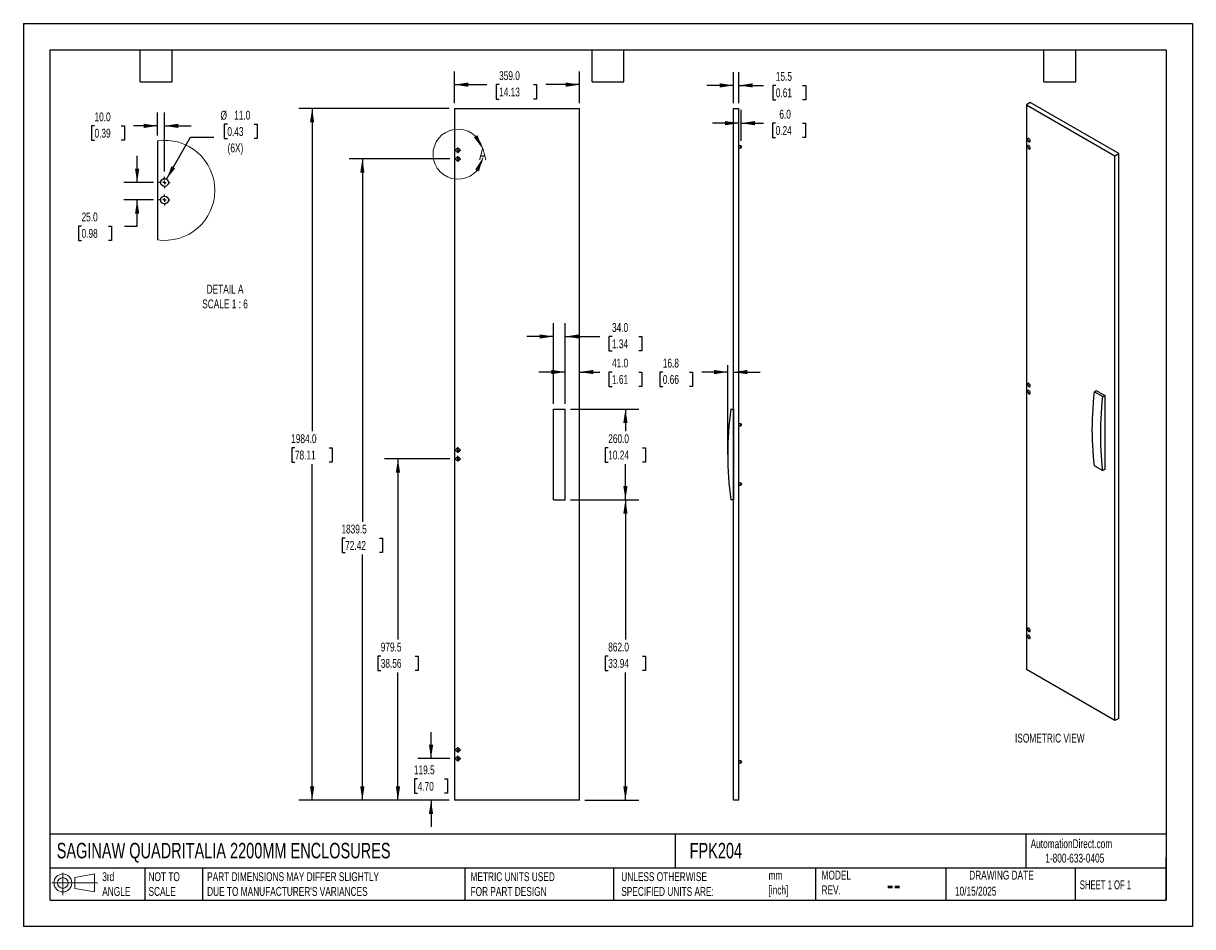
# Model space of a CAD drawing. Header units: millimetres. Extents: x 0 to 3353, y 0 to 2591.
import ezdxf

# ---------------------------------------------------------------- set-up
doc = ezdxf.new("R2010")
doc.units = ezdxf.units.MM
doc.header["$LTSCALE"] = 12
doc.layers.add('DIMENSIONS', color=140, linetype='Continuous', lineweight=25)
doc.layers.add('TEXT', color=140, linetype='Continuous', lineweight=25)
doc.styles.add('SLDTEXTSTYLE0', font='TXT', dxfattribs={"width": 0.7})
doc.styles.add('SLDTEXTSTYLE1', font='TXT', dxfattribs={"width": 0.65})
doc.dimstyles.new('SLDDIMSTYLE0', dxfattribs={"dimtxt": 25.896094, "dimasz": 39.624, "dimexe": 0, "dimexo": 0.0625, "dimgap": 6.474023, "dimtad": 0, "dimtih": 1, "dimtoh": 1, "dimdec": 1, "dimrnd": 1e-09, "dimzin": 4, "dimdsep": 46, "dimtxsty": 'SLDTEXTSTYLE0', "dimsah": 1, "dimcen": 0.09, "dimadec": 0, "dimazin": 1, "dimtfac": 1, "dimtdec": 1, "dimtmove": 0, "dimatfit": 0, "dimfxl": 0, "dimfrac": 2, "dimtolj": 1, "dimtzin": 12, "dimarcsym": 0})
doc.dimstyles.new('SLDDIMSTYLE1', dxfattribs={"dimtxt": 25.896094, "dimasz": 39.624, "dimexe": 0, "dimexo": 0.0625, "dimgap": 6.474023, "dimtad": 0, "dimtih": 1, "dimtoh": 1, "dimdec": 1, "dimrnd": 1e-09, "dimzin": 4, "dimdsep": 46, "dimtxsty": 'SLDTEXTSTYLE0', "dimsah": 1, "dimcen": 0.09, "dimadec": 0, "dimazin": 1, "dimtfac": 1, "dimtdec": 1, "dimtofl": 0, "dimtmove": 0, "dimatfit": 3, "dimfxl": 0, "dimfrac": 2, "dimtolj": 1, "dimtzin": 12, "dimarcsym": 0})
doc.dimstyles.new('SLDDIMSTYLE2', dxfattribs={"dimtxt": 25.896094, "dimasz": 39.624, "dimexe": 0, "dimexo": 0.0625, "dimgap": 6.474023, "dimtad": 0, "dimtih": 1, "dimtoh": 1, "dimdec": 1, "dimrnd": 1e-09, "dimzin": 12, "dimdsep": 46, "dimtxsty": 'SLDTEXTSTYLE0', "dimsah": 1, "dimcen": 0.09, "dimadec": 0, "dimazin": 3, "dimtfac": 1, "dimtdec": 1, "dimtmove": 0, "dimatfit": 0, "dimfxl": 0, "dimfrac": 2, "dimtolj": 1, "dimtzin": 12, "dimarcsym": 0})
doc.dimstyles.new('SLDDIMSTYLE3', dxfattribs={"dimtxt": 25.896094, "dimasz": 39.624, "dimexe": 0, "dimexo": 0.0625, "dimgap": 6.474023, "dimtad": 0, "dimtih": 1, "dimtoh": 1, "dimdec": 1, "dimrnd": 1e-09, "dimzin": 12, "dimdsep": 46, "dimtxsty": 'SLDTEXTSTYLE0', "dimsah": 1, "dimcen": 0.09, "dimadec": 0, "dimazin": 3, "dimtfac": 1, "dimtdec": 1, "dimtofl": 0, "dimtmove": 0, "dimatfit": 3, "dimfxl": 0, "dimfrac": 2, "dimtolj": 1, "dimtzin": 12, "dimarcsym": 0})
doc.dimstyles.new('SLDDIMSTYLE4', dxfattribs={"dimtxt": 25.896094, "dimasz": 39.624, "dimexe": 0, "dimexo": 0.0625, "dimgap": 6.474023, "dimtad": 0, "dimtih": 1, "dimtoh": 1, "dimdec": 1, "dimlfac": 0.5, "dimrnd": 1e-09, "dimzin": 4, "dimdsep": 46, "dimtxsty": 'SLDTEXTSTYLE0', "dimsah": 1, "dimcen": 0, "dimadec": 0, "dimazin": 1, "dimtfac": 1, "dimtdec": 1, "dimtofl": 0, "dimtmove": 0, "dimatfit": 3, "dimfxl": 0, "dimfrac": 2, "dimtolj": 1, "dimtzin": 12, "dimarcsym": 0})
doc.dimstyles.new('SLDDIMSTYLE5', dxfattribs={"dimtxt": 25.896094, "dimasz": 39.624, "dimexe": 0, "dimexo": 0.0625, "dimgap": 6.474023, "dimtad": 0, "dimtih": 1, "dimtoh": 1, "dimdec": 1, "dimlfac": 0.5, "dimrnd": 1e-09, "dimzin": 4, "dimdsep": 46, "dimtxsty": 'SLDTEXTSTYLE0', "dimsah": 1, "dimcen": 0.09, "dimadec": 0, "dimazin": 1, "dimtfac": 1, "dimtdec": 1, "dimtmove": 0, "dimatfit": 0, "dimfxl": 0, "dimfrac": 2, "dimtolj": 1, "dimtzin": 12, "dimarcsym": 0})

# ---------------------------------------------------------------- blocks, each defined once
blk = doc.blocks.new('Block11')
at = {"color": 7, "linetype": 'Continuous', "lineweight": 18}
for p, q in [((0, 34.6), (130.5, 34.6)), ((31.1, 63.7), (31.1, 0)), ((65.8, 50), (122.1, 60.4)), ((65.8, 19.2), (65.8, 50)), ((122.1, 60.4), (122.1, 8.8)), ((65.8, 19.2), (122.1, 8.8))]:
    blk.add_line(p, q, dxfattribs=at)
for radius in [25.8, 15.4]:
    blk.add_circle((31.1, 34.6), radius, dxfattribs=at)
blk = doc.blocks.new('Block12')
at = {"color": 7, "linetype": 'Continuous'}
blk.add_blockref('Block11', (0, 0), dxfattribs=at)
blk = doc.blocks.new('_D')
at = {"layer": 'DIMENSIONS'}
for p, q in [((1554, 1499.7), (1554, 1628.9)), ((1554, 1590.8), (1477.8, 1590.8)), ((1595, 1590.8), (1652.8, 1590.8)), ((1687.9, 1590.8), (1679.2, 1590.8)), ((1679.2, 1590.8), (1679.2, 1549.7)), ((1764.8, 1590.8), (1773.5, 1590.8)), ((1773.5, 1590.8), (1773.5, 1549.7)), ((1679.2, 1549.7), (1687.9, 1549.7)), ((1773.5, 1549.7), (1764.8, 1549.7))]:
    blk.add_line(p, q, dxfattribs=at)
for points in [[(1554, 1590.8), (1514.4, 1596.9), (1514.4, 1584.7)], [(1595, 1590.8), (1634.6, 1584.7), (1634.6, 1596.9)]]:
    blk.add_solid(points, dxfattribs=at)
at = {"layer": 'DIMENSIONS', "char_height": 25.4, "attachment_point": 1, "style": 'SLDTEXTSTYLE0'}
for s, insert in [('41.0', (1687.9, 1629.3)), ('1.61', (1687.9, 1582.4))]:
    blk.add_mtext(s, dxfattribs=dict(at, insert=insert))
blk = doc.blocks.new('_D_1')
at = {"layer": 'DIMENSIONS'}
for p, q in [((1520, 1499.7), (1520, 1730.8)), ((1554, 1499.7), (1554, 1730.8)), ((1520, 1692.7), (1443.8, 1692.7)), ((1554, 1692.7), (1652.8, 1692.7)), ((1687.9, 1692.7), (1679.2, 1692.7)), ((1679.2, 1692.7), (1679.2, 1651.5)), ((1764.8, 1692.7), (1773.5, 1692.7)), ((1773.5, 1692.7), (1773.5, 1651.5)), ((1679.2, 1651.5), (1687.9, 1651.5)), ((1773.5, 1651.5), (1764.8, 1651.5))]:
    blk.add_line(p, q, dxfattribs=at)
for points in [[(1520, 1692.7), (1480.4, 1698.8), (1480.4, 1686.6)], [(1554, 1692.7), (1593.6, 1686.6), (1593.6, 1698.8)]]:
    blk.add_solid(points, dxfattribs=at)
at = {"layer": 'DIMENSIONS', "char_height": 25.4, "attachment_point": 1, "style": 'SLDTEXTSTYLE0'}
for s, insert in [('34.0', (1687.9, 1731.2)), ('1.34', (1687.9, 1684.3))]:
    blk.add_mtext(s, dxfattribs=dict(at, insert=insert))
blk = doc.blocks.new('_D_2')
at = {"layer": 'DIMENSIONS'}
for p, q in [((1569.2, 1484.4), (1764.5, 1484.4)), ((1726.4, 1484.4), (1726.4, 1420.8)), ((1677.1, 1373.8), (1668.4, 1373.8)), ((1668.4, 1373.8), (1668.4, 1332.6)), ((1775.6, 1373.8), (1784.3, 1373.8)), ((1784.3, 1373.8), (1784.3, 1332.6)), ((1668.4, 1332.6), (1677.1, 1332.6)), ((1726.4, 1224.4), (1726.4, 1326.9)), ((1784.3, 1332.6), (1775.6, 1332.6)), ((1569.2, 1224.4), (1764.5, 1224.4))]:
    blk.add_line(p, q, dxfattribs=at)
for points in [[(1726.4, 1484.4), (1720.3, 1444.8), (1732.5, 1444.8)], [(1726.4, 1224.4), (1732.5, 1264.1), (1720.3, 1264.1)]]:
    blk.add_solid(points, dxfattribs=at)
at = {"layer": 'DIMENSIONS', "char_height": 25.4, "attachment_point": 1, "style": 'SLDTEXTSTYLE0'}
for s, insert in [('260.0', (1677.1, 1412.3)), ('10.24', (1677.1, 1365.4))]:
    blk.add_mtext(s, dxfattribs=dict(at, insert=insert))
blk = doc.blocks.new('_D_3')
at = {"layer": 'DIMENSIONS'}
for p, q in [((1569.2, 1224.4), (1764.5, 1224.4)), ((1726.4, 1224.4), (1726.4, 823.2)), ((1677.1, 776.2), (1668.4, 776.2)), ((1668.4, 776.2), (1668.4, 735)), ((1775.6, 776.2), (1784.3, 776.2)), ((1784.3, 776.2), (1784.3, 735)), ((1668.4, 735), (1677.1, 735)), ((1726.4, 362.4), (1726.4, 729.3)), ((1784.3, 735), (1775.6, 735)), ((1610.2, 362.4), (1764.5, 362.4))]:
    blk.add_line(p, q, dxfattribs=at)
for points in [[(1726.4, 1224.4), (1720.3, 1184.8), (1732.5, 1184.8)], [(1726.4, 362.4), (1732.5, 402.1), (1720.3, 402.1)]]:
    blk.add_solid(points, dxfattribs=at)
at = {"layer": 'DIMENSIONS', "char_height": 25.4, "attachment_point": 1, "style": 'SLDTEXTSTYLE0'}
for s, insert in [('862.0', (1677.1, 814.7)), ('33.94', (1677.1, 767.8))]:
    blk.add_mtext(s, dxfattribs=dict(at, insert=insert))
blk = doc.blocks.new('_D_4')
at = {"layer": 'DIMENSIONS'}
for p, q in [((1169, 481.9), (1169, 558.1)), ((1222.7, 481.9), (1130.9, 481.9)), ((1130.6, 423.6), (1121.9, 423.6)), ((1121.9, 423.6), (1121.9, 382.5)), ((1207.5, 423.6), (1216.2, 423.6)), ((1216.2, 423.6), (1216.2, 382.5)), ((1121.9, 382.5), (1130.6, 382.5)), ((1216.2, 382.5), (1207.5, 382.5)), ((1220.7, 362.4), (1130.9, 362.4)), ((1169, 362.4), (1169, 286.2))]:
    blk.add_line(p, q, dxfattribs=at)
for points in [[(1169, 481.9), (1175.1, 521.6), (1162.9, 521.6)], [(1169, 362.4), (1162.9, 322.8), (1175.1, 322.8)]]:
    blk.add_solid(points, dxfattribs=at)
at = {"layer": 'DIMENSIONS', "char_height": 25.4, "attachment_point": 1, "style": 'SLDTEXTSTYLE0'}
for s, insert in [('119.5', (1119.8, 462.2)), ('4.70', (1130.6, 415.2))]:
    blk.add_mtext(s, dxfattribs=dict(at, insert=insert))
blk = doc.blocks.new('_D_5')
at = {"layer": 'DIMENSIONS'}
for p, q in [((1222.7, 1341.9), (1036, 1341.9)), ((1074.1, 1341.9), (1074.1, 823.2)), ((1024.8, 776.2), (1016.1, 776.2)), ((1016.1, 776.2), (1016.1, 735)), ((1123.3, 776.2), (1132, 776.2)), ((1132, 776.2), (1132, 735)), ((1016.1, 735), (1024.8, 735)), ((1074.1, 362.4), (1074.1, 729.3)), ((1132, 735), (1123.3, 735)), ((1220.7, 362.4), (1036, 362.4))]:
    blk.add_line(p, q, dxfattribs=at)
for points in [[(1074.1, 1341.9), (1068, 1302.3), (1080.2, 1302.3)], [(1074.1, 362.4), (1080.2, 402.1), (1068, 402.1)]]:
    blk.add_solid(points, dxfattribs=at)
at = {"layer": 'DIMENSIONS', "char_height": 25.4, "attachment_point": 1, "style": 'SLDTEXTSTYLE0'}
for s, insert in [('979.5', (1024.8, 814.7)), ('38.56', (1024.8, 767.8))]:
    blk.add_mtext(s, dxfattribs=dict(at, insert=insert))
blk = doc.blocks.new('_D_6')
at = {"layer": 'DIMENSIONS'}
for p, q in [((1222.7, 2201.9), (933.9, 2201.9)), ((972, 2201.9), (972, 1161.5)), ((922.7, 1114.5), (914, 1114.5)), ((914, 1114.5), (914, 1073.4)), ((1021.2, 1114.5), (1029.9, 1114.5)), ((1029.9, 1114.5), (1029.9, 1073.4)), ((914, 1073.4), (922.7, 1073.4)), ((1029.9, 1073.4), (1021.2, 1073.4)), ((972, 362.4), (972, 1067.6)), ((1220.7, 362.4), (933.9, 362.4))]:
    blk.add_line(p, q, dxfattribs=at)
for points in [[(972, 2201.9), (965.9, 2162.3), (978.1, 2162.3)], [(972, 362.4), (978.1, 402.1), (965.9, 402.1)]]:
    blk.add_solid(points, dxfattribs=at)
at = {"layer": 'DIMENSIONS', "char_height": 25.4, "attachment_point": 1, "style": 'SLDTEXTSTYLE0'}
for s, insert in [('1839.5', (912, 1153.1)), ('72.42', (922.7, 1106.1))]:
    blk.add_mtext(s, dxfattribs=dict(at, insert=insert))
blk = doc.blocks.new('_D_7')
at = {"layer": 'DIMENSIONS'}
for p, q in [((1220.7, 2346.4), (789.9, 2346.4)), ((828, 2346.4), (828, 1420.8)), ((778.7, 1373.8), (770, 1373.8)), ((770, 1373.8), (770, 1332.6)), ((877.2, 1373.8), (885.9, 1373.8)), ((885.9, 1373.8), (885.9, 1332.6)), ((770, 1332.6), (778.7, 1332.6)), ((828, 362.4), (828, 1326.9)), ((885.9, 1332.6), (877.2, 1332.6)), ((1220.7, 362.4), (789.9, 362.4))]:
    blk.add_line(p, q, dxfattribs=at)
for points in [[(828, 2346.4), (821.9, 2306.8), (834.1, 2306.8)], [(828, 362.4), (834.1, 402.1), (821.9, 402.1)]]:
    blk.add_solid(points, dxfattribs=at)
at = {"layer": 'DIMENSIONS', "char_height": 25.4, "attachment_point": 1, "style": 'SLDTEXTSTYLE0'}
for s, insert in [('1984.0', (768, 1412.3)), ('78.11', (778.7, 1365.4))]:
    blk.add_mtext(s, dxfattribs=dict(at, insert=insert))
blk = doc.blocks.new('_D_8')
at = {"layer": 'DIMENSIONS'}
for p, q in [((1236, 2361.7), (1236, 2453.2)), ((1595, 2361.7), (1595, 2453.2)), ((1236, 2415.1), (1329.2, 2415.1)), ((1364.2, 2415.1), (1355.5, 2415.1)), ((1355.5, 2415.1), (1355.5, 2373.9)), ((1462.7, 2415.1), (1471.4, 2415.1)), ((1471.4, 2415.1), (1471.4, 2373.9)), ((1595, 2415.1), (1497.8, 2415.1)), ((1355.5, 2373.9), (1364.2, 2373.9)), ((1471.4, 2373.9), (1462.7, 2373.9))]:
    blk.add_line(p, q, dxfattribs=at)
for points in [[(1236, 2415.1), (1275.6, 2409), (1275.6, 2421.2)], [(1595, 2415.1), (1555.4, 2421.2), (1555.4, 2409)]]:
    blk.add_solid(points, dxfattribs=at)
at = {"layer": 'DIMENSIONS', "char_height": 25.4, "attachment_point": 1, "style": 'SLDTEXTSTYLE0'}
for s, insert in [('359.0', (1364.2, 2453.6)), ('14.13', (1364.2, 2406.7))]:
    blk.add_mtext(s, dxfattribs=dict(at, insert=insert))
blk = doc.blocks.new('SW_CENTERMARKSYMBOL_0')
at = {"layer": 'DIMENSIONS', "color": 0}
for p, q in [((-5.08, 0), (-8.04, 0)), ((0, 0), (-2.54, 0)), ((0, 5.08), (0, 8.04)), ((0, 0), (0, 2.54)), ((0, 0), (0, -2.54)), ((0, 0), (2.54, 0)), ((5.08, 0), (8.04, 0)), ((0, -5.08), (0, -8.04))]:
    blk.add_line(p, q, dxfattribs=at)
blk = doc.blocks.new('SW_CENTERMARKSYMBOL_1')
at = {"layer": 'DIMENSIONS', "color": 0}
for p, q in [((-5.08, 0), (-8.04, 0)), ((0, 0), (-2.54, 0)), ((0, 5.08), (0, 8.04)), ((0, 0), (0, 2.54)), ((0, 0), (0, -2.54)), ((0, 0), (2.54, 0)), ((5.08, 0), (8.04, 0)), ((0, -5.08), (0, -8.04))]:
    blk.add_line(p, q, dxfattribs=at)
blk = doc.blocks.new('SW_CENTERMARKSYMBOL_2')
at = {"layer": 'DIMENSIONS', "color": 0}
for p, q in [((-5.08, 0), (-8.04, 0)), ((0, 0), (-2.54, 0)), ((0, 5.08), (0, 8.04)), ((0, 0), (0, 2.54)), ((0, 0), (0, -2.54)), ((0, 0), (2.54, 0)), ((5.08, 0), (8.04, 0)), ((0, -5.08), (0, -8.04))]:
    blk.add_line(p, q, dxfattribs=at)
blk = doc.blocks.new('SW_CENTERMARKSYMBOL_3')
at = {"layer": 'DIMENSIONS', "color": 0}
for p, q in [((-5.08, 0), (-8.04, 0)), ((0, 0), (-2.54, 0)), ((0, 5.08), (0, 8.04)), ((0, 0), (0, 2.54)), ((0, 0), (0, -2.54)), ((0, 0), (2.54, 0)), ((5.08, 0), (8.04, 0)), ((0, -5.08), (0, -8.04))]:
    blk.add_line(p, q, dxfattribs=at)
blk = doc.blocks.new('SW_CENTERMARKSYMBOL_4')
at = {"layer": 'DIMENSIONS', "color": 0}
for p, q in [((-5.08, 0), (-8.04, 0)), ((0, 0), (-2.54, 0)), ((0, 5.08), (0, 8.04)), ((0, 0), (0, 2.54)), ((0, 0), (0, -2.54)), ((0, 0), (2.54, 0)), ((5.08, 0), (8.04, 0)), ((0, -5.08), (0, -8.04))]:
    blk.add_line(p, q, dxfattribs=at)
blk = doc.blocks.new('SW_CENTERMARKSYMBOL_5')
at = {"layer": 'DIMENSIONS', "color": 0}
for p, q in [((-5.08, 0), (-8.04, 0)), ((0, 0), (-2.54, 0)), ((0, 5.08), (0, 8.04)), ((0, 0), (0, 2.54)), ((0, 0), (0, -2.54)), ((0, 0), (2.54, 0)), ((5.08, 0), (8.04, 0)), ((0, -5.08), (0, -8.04))]:
    blk.add_line(p, q, dxfattribs=at)
blk = doc.blocks.new('_D_9')
at = {"layer": 'DIMENSIONS'}
for p, q in [((1833.6, 1590.6), (1824.9, 1590.6)), ((1824.9, 1590.6), (1824.9, 1549.4)), ((1910.5, 1590.6), (1919.2, 1590.6)), ((1919.2, 1590.6), (1919.2, 1549.4)), ((2019.7, 1590.6), (1945.6, 1590.6)), ((2036.5, 1590.6), (2112.7, 1590.6)), ((1824.9, 1549.4), (1833.6, 1549.4)), ((1919.2, 1549.4), (1910.5, 1549.4))]:
    blk.add_line(p, q, dxfattribs=at)
for points in [[(2019.7, 1590.6), (1980.1, 1596.7), (1980.1, 1584.5)], [(2036.5, 1590.6), (2076.1, 1584.5), (2076.1, 1596.7)]]:
    blk.add_solid(points, dxfattribs=at)
at = {"layer": 'DIMENSIONS', "char_height": 25.4, "attachment_point": 1, "style": 'SLDTEXTSTYLE0'}
for s, insert in [('16.8', (1833.6, 1629.1)), ('0.66', (1833.6, 1582.2))]:
    blk.add_mtext(s, dxfattribs=dict(at, insert=insert))
blk = doc.blocks.new('_D_10')
at = {"layer": 'DIMENSIONS'}
for p, q in [((2036.5, 2361.7), (2036.5, 2451)), ((2052, 2361.7), (2052, 2451)), ((2036.5, 2412.9), (1960.3, 2412.9)), ((2052, 2412.9), (2122.6, 2412.9)), ((2157.7, 2412.9), (2149, 2412.9)), ((2149, 2412.9), (2149, 2371.8)), ((2234.6, 2412.9), (2243.3, 2412.9)), ((2243.3, 2412.9), (2243.3, 2371.8)), ((2149, 2371.8), (2157.7, 2371.8)), ((2243.3, 2371.8), (2234.6, 2371.8))]:
    blk.add_line(p, q, dxfattribs=at)
for points in [[(2036.5, 2412.9), (1996.9, 2419), (1996.9, 2406.9)], [(2052, 2412.9), (2091.6, 2406.9), (2091.6, 2419)]]:
    blk.add_solid(points, dxfattribs=at)
at = {"layer": 'DIMENSIONS', "char_height": 25.4, "attachment_point": 1, "style": 'SLDTEXTSTYLE0'}
for s, insert in [('15.5', (2157.7, 2451.5)), ('0.61', (2157.7, 2404.5))]:
    blk.add_mtext(s, dxfattribs=dict(at, insert=insert))
blk = doc.blocks.new('_D_11')
at = {"layer": 'DIMENSIONS'}
for p, q in [((2058, 2254.2), (2058, 2342.7)), ((2052, 2304.6), (1975.8, 2304.6)), ((2058, 2304.6), (2121.9, 2304.6)), ((2157, 2304.6), (2148.3, 2304.6)), ((2148.3, 2304.6), (2148.3, 2263.4)), ((2234, 2304.6), (2242.7, 2304.6)), ((2242.7, 2304.6), (2242.7, 2263.4)), ((2148.3, 2263.4), (2157, 2263.4)), ((2242.7, 2263.4), (2234, 2263.4))]:
    blk.add_line(p, q, dxfattribs=at)
for points in [[(2052, 2304.6), (2012.4, 2310.7), (2012.4, 2298.5)], [(2058, 2304.6), (2097.6, 2298.5), (2097.6, 2310.7)]]:
    blk.add_solid(points, dxfattribs=at)
at = {"layer": 'DIMENSIONS', "char_height": 25.4, "attachment_point": 1, "style": 'SLDTEXTSTYLE0'}
for s, insert in [('6.0', (2167.8, 2343.1)), ('0.24', (2157, 2296.2))]:
    blk.add_mtext(s, dxfattribs=dict(at, insert=insert))
blk = doc.blocks.new('_D_12')
at = {"layer": 'DIMENSIONS'}
for p, q in [((584.9, 2301.7), (576.2, 2301.7)), ((576.2, 2301.7), (576.2, 2260.5)), ((661.9, 2301.7), (670.6, 2301.7)), ((670.6, 2301.7), (670.6, 2260.5)), ((410.3, 2143.9), (479.7, 2264.1)), ((479.7, 2264.1), (546.3, 2264.1)), ((576.2, 2260.5), (584.9, 2260.5)), ((670.6, 2260.5), (661.9, 2260.5))]:
    blk.add_line(p, q, dxfattribs=at)
blk.add_solid([(410.3, 2143.9), (435.4, 2175.1), (424.8, 2181.2)], dxfattribs=at)
at = {"layer": 'DIMENSIONS', "char_height": 25.4, "attachment_point": 1, "style": 'SLDTEXTSTYLE0'}
for s, insert in [('%%c', (565.4, 2340.2)), ('11.0', (604.5, 2340.2)), ('0.43', (584.9, 2293.3)), ('(6X)', (585.7, 2246.3))]:
    blk.add_mtext(s, dxfattribs=dict(at, insert=insert))
blk = doc.blocks.new('_D_13')
at = {"layer": 'DIMENSIONS'}
for p, q in [((384.8, 2269.2), (384.8, 2335)), ((404.8, 2165.7), (404.8, 2335)), ((204, 2296.9), (195.3, 2296.9)), ((195.3, 2296.9), (195.3, 2255.7)), ((280.9, 2296.9), (289.6, 2296.9)), ((289.6, 2296.9), (289.6, 2255.7)), ((384.8, 2296.9), (316, 2296.9)), ((404.8, 2296.9), (481, 2296.9)), ((195.3, 2255.7), (204, 2255.7)), ((289.6, 2255.7), (280.9, 2255.7))]:
    blk.add_line(p, q, dxfattribs=at)
for points in [[(384.8, 2296.9), (345.1, 2303), (345.1, 2290.8)], [(404.8, 2296.9), (444.4, 2290.8), (444.4, 2303)]]:
    blk.add_solid(points, dxfattribs=at)
at = {"layer": 'DIMENSIONS', "char_height": 25.4, "attachment_point": 1, "style": 'SLDTEXTSTYLE0'}
for s, insert in [('10.0', (204, 2335.4)), ('0.39', (204, 2288.5))]:
    blk.add_mtext(s, dxfattribs=dict(at, insert=insert))
blk = doc.blocks.new('_D_14')
at = {"layer": 'DIMENSIONS'}
for p, q in [((326.2, 2134.3), (326.2, 2210.5)), ((373.4, 2134.3), (288.1, 2134.3)), ((373.4, 2084.3), (288.1, 2084.3)), ((326.2, 2009.6), (326.2, 2084.3)), ((166.8, 2009.6), (158.1, 2009.6)), ((158.1, 2009.6), (158.1, 1968.5)), ((243.7, 2009.6), (252.4, 2009.6)), ((252.4, 2009.6), (252.4, 1968.5)), ((290.4, 2009.6), (326.2, 2009.6)), ((158.1, 1968.5), (166.8, 1968.5)), ((252.4, 1968.5), (243.7, 1968.5))]:
    blk.add_line(p, q, dxfattribs=at)
for points in [[(326.2, 2134.3), (332.3, 2174), (320.1, 2174)], [(326.2, 2084.3), (320.1, 2044.7), (332.3, 2044.7)]]:
    blk.add_solid(points, dxfattribs=at)
at = {"layer": 'DIMENSIONS', "char_height": 25.4, "attachment_point": 1, "style": 'SLDTEXTSTYLE0'}
for s, insert in [('25.0', (166.8, 2048.2)), ('0.98', (166.8, 2001.2))]:
    blk.add_mtext(s, dxfattribs=dict(at, insert=insert))
blk = doc.blocks.new('SW_CENTERMARKSYMBOL_6')
at = {"layer": 'DIMENSIONS', "color": 0}
for p, q in [((-10.2, 0), (-16.1, 0)), ((0, 0), (-5.1, 0)), ((0, 10.2), (0, 16.1)), ((0, 0), (0, 5.1)), ((0, 0), (0, -5.1)), ((0, 0), (5.1, 0)), ((10.2, 0), (16.1, 0)), ((0, -10.2), (0, -16.1))]:
    blk.add_line(p, q, dxfattribs=at)
blk = doc.blocks.new('SW_CENTERMARKSYMBOL_7')
at = {"layer": 'DIMENSIONS', "color": 0}
for p, q in [((-10.2, 0), (-16.1, 0)), ((0, 0), (-5.1, 0)), ((0, 10.2), (0, 16.1)), ((0, 0), (0, 5.1)), ((0, 0), (0, -5.1)), ((0, 0), (5.1, 0)), ((10.2, 0), (16.1, 0)), ((0, -10.2), (0, -16.1))]:
    blk.add_line(p, q, dxfattribs=at)

msp = doc.modelspace()

# ---------------------------------------------------------------- linework, layer by layer
at = {"color": 7, "linetype": 'Continuous'}
for p, q in [((0.03, 2590.83), (0.03, 0.03)), ((0.03, 2590.83), (3352.83, 2590.83)), ((3352.83, 2590.83), (3352.83, 0.03)), ((3352.83, 0.03), (0.03, 0.03))]:
    msp.add_line(p, q, dxfattribs=at)
for p, q in [((2887.19, 2363.81), (2876.23, 2357.48)), ((2876.23, 2357.48), (2876.23, 737.46)), ((2876.23, 2357.48), (3130.08, 2210.94)), ((3141.04, 2217.26), (2887.19, 2363.81)), ((1235.98, 2346.44), (1235.98, 362.44)), ((1235.98, 2346.44), (1594.98, 2346.44)), ((1594.98, 362.44), (1594.98, 2346.44)), ((2036.52, 362.44), (2036.52, 2346.44)), ((2036.52, 2346.44), (2052.02, 2346.44)), ((2052.02, 362.44), (2052.02, 2346.44)), ((384.77, 2253.91), (384.77, 1969.8)), ((2057.52, 2239.44), (2052.02, 2239.44)), ((2052.02, 2233.44), (2057.52, 2233.44)), ((2058.02, 2238.94), (2057.52, 2239.44)), ((2057.52, 2233.44), (2057.52, 2239.44)), ((2057.52, 2233.44), (2058.02, 2233.94)), ((2058.02, 2238.94), (2058.02, 2233.95)), ((2058.02, 2233.95), (2058.02, 2233.94)), ((3130.08, 2210.94), (3141.04, 2217.26)), ((3141.04, 597.25), (3141.04, 2217.26)), ((3130.08, 590.92), (3130.08, 2210.94)), ((3071.39, 1534.43), (3076.69, 1537.49)), ((3071.39, 1534.43), (3095.43, 1520.55)), ((3076.69, 1537.49), (3100.73, 1523.61)), ((3095.43, 1520.55), (3100.73, 1523.61)), ((3100.73, 1523.61), (3100.73, 1311.31)), ((1519.98, 1224.44), (1519.98, 1484.44)), ((1519.98, 1484.44), (1553.98, 1484.44)), ((1553.98, 1224.44), (1553.98, 1484.44)), ((2028.52, 1484.44), (2036.02, 1484.44)), ((2036.02, 1484.44), (2036.02, 1224.44)), ((2057.52, 1442.44), (2052.02, 1442.44)), ((2058.02, 1441.94), (2057.52, 1442.44)), ((2057.52, 1436.44), (2057.52, 1442.44)), ((2058.02, 1441.94), (2058.02, 1436.95)), ((2052.02, 1436.44), (2057.52, 1436.44)), ((2057.52, 1436.44), (2058.02, 1436.94)), ((2058.02, 1436.95), (2058.02, 1436.94)), ((3071.39, 1322.13), (3095.43, 1308.25)), ((3100.73, 1311.31), (3095.43, 1308.25)), ((2057.52, 1272.44), (2052.02, 1272.44)), ((2052.02, 1266.44), (2057.52, 1266.44)), ((2058.02, 1271.94), (2057.52, 1272.44)), ((2057.52, 1266.44), (2057.52, 1272.44)), ((2057.52, 1266.44), (2058.02, 1266.94)), ((2058.02, 1271.94), (2058.02, 1266.95)), ((2058.02, 1266.95), (2058.02, 1266.94)), ((1519.98, 1224.44), (1553.98, 1224.44)), ((2036.02, 1224.44), (2028.52, 1224.44)), ((3130.08, 590.92), (2876.23, 737.46)), ((3141.04, 597.25), (3130.08, 590.92)), ((2057.52, 475.44), (2052.02, 475.44)), ((2052.02, 469.44), (2057.52, 469.44)), ((2058.02, 474.94), (2057.52, 475.44)), ((2057.52, 469.44), (2057.52, 475.44)), ((2057.52, 469.44), (2058.02, 469.94)), ((2058.02, 474.94), (2058.02, 469.95)), ((2058.02, 469.95), (2058.02, 469.94)), ((1594.98, 362.44), (1235.98, 362.44)), ((2052.02, 362.44), (2036.52, 362.44))]:
    msp.add_line(p, q)
at = {"flags": 128}
for points in [[(2883.3, 2251.33), (2884.3, 2250.9), (2885.24, 2250.81), (2886.05, 2251.06), (2886.66, 2251.63), (2887.05, 2252.49), (2887.19, 2253.58), (2887.05, 2254.82), (2886.66, 2256.12), (2886.05, 2257.41), (2885.24, 2258.59), (2884.3, 2259.58), (2883.3, 2260.31), (2882.29, 2260.74), (2881.35, 2260.84), (2880.55, 2260.59), (2879.93, 2260.01), (2879.54, 2259.15), (2879.41, 2258.07), (2879.54, 2256.83), (2879.93, 2255.52), (2880.55, 2254.24), (2881.35, 2253.06), (2882.29, 2252.07), (2883.3, 2251.33)], [(2886.53, 2251.46), (2886.3, 2251.42), (2885.36, 2251.52), (2884.36, 2251.94), (2883.35, 2252.68), (2882.41, 2253.67), (2881.61, 2254.85), (2880.99, 2256.13), (2880.6, 2257.44), (2880.47, 2258.68), (2880.6, 2259.77), (2880.99, 2260.63), (2881.13, 2260.8)], [(2883.3, 2230.92), (2884.3, 2230.49), (2885.24, 2230.4), (2886.05, 2230.65), (2886.66, 2231.22), (2887.05, 2232.08), (2887.19, 2233.16), (2887.05, 2234.4), (2886.66, 2235.71), (2886.05, 2237), (2885.24, 2238.18), (2884.3, 2239.17), (2883.3, 2239.9), (2882.29, 2240.33), (2881.35, 2240.42), (2880.55, 2240.17), (2879.93, 2239.6), (2879.54, 2238.74), (2879.41, 2237.65), (2879.54, 2236.42), (2879.93, 2235.11), (2880.55, 2233.82), (2881.35, 2232.64), (2882.29, 2231.65), (2883.3, 2230.92)], [(2886.53, 2231.04), (2886.3, 2231.01), (2885.36, 2231.1), (2884.36, 2231.53), (2883.35, 2232.27), (2882.41, 2233.26), (2881.61, 2234.43), (2880.99, 2235.72), (2880.6, 2237.03), (2880.47, 2238.27), (2880.6, 2239.35), (2880.99, 2240.21), (2881.13, 2240.39)], [(2883.3, 1549.11), (2884.3, 1548.68), (2885.24, 1548.59), (2886.05, 1548.84), (2886.66, 1549.41), (2887.05, 1550.27), (2887.19, 1551.35), (2887.05, 1552.59), (2886.66, 1553.9), (2886.05, 1555.19), (2885.24, 1556.36), (2884.3, 1557.36), (2883.3, 1558.09), (2882.29, 1558.52), (2881.35, 1558.61), (2880.55, 1558.36), (2879.93, 1557.79), (2879.54, 1556.93), (2879.41, 1555.84), (2879.54, 1554.6), (2879.93, 1553.3), (2880.55, 1552.01), (2881.35, 1550.83), (2882.29, 1549.84), (2883.3, 1549.11)], [(2886.53, 1549.23), (2886.3, 1549.2), (2885.36, 1549.29), (2884.36, 1549.72), (2883.35, 1550.45), (2882.41, 1551.44), (2881.61, 1552.62), (2880.99, 1553.91), (2880.6, 1555.22), (2880.47, 1556.46), (2880.6, 1557.54), (2880.99, 1558.4), (2881.13, 1558.58)], [(2883.3, 1528.69), (2884.3, 1528.27), (2885.24, 1528.17), (2886.05, 1528.42), (2886.66, 1528.99), (2887.05, 1529.85), (2887.19, 1530.94), (2887.05, 1532.18), (2886.66, 1533.49), (2886.05, 1534.77), (2885.24, 1535.95), (2884.3, 1536.94), (2883.3, 1537.68), (2882.29, 1538.1), (2881.35, 1538.2), (2880.55, 1537.95), (2879.93, 1537.37), (2879.54, 1536.52), (2879.41, 1535.43), (2879.54, 1534.19), (2879.93, 1532.88), (2880.55, 1531.6), (2881.35, 1530.42), (2882.29, 1529.43), (2883.3, 1528.69)], [(2886.53, 1528.82), (2886.3, 1528.79), (2885.36, 1528.88), (2884.36, 1529.31), (2883.35, 1530.04), (2882.41, 1531.03), (2881.61, 1532.21), (2880.99, 1533.5), (2880.6, 1534.8), (2880.47, 1536.04), (2880.6, 1537.13), (2880.99, 1537.99), (2881.13, 1538.16)], [(3071.39, 1322.13), (3069.74, 1336.26), (3068.34, 1350.58), (3067.19, 1365.07), (3066.3, 1379.73), (3065.66, 1394.56), (3065.28, 1409.54), (3065.15, 1424.68), (3065.28, 1439.96), (3065.66, 1455.39), (3066.3, 1470.95), (3067.19, 1486.64), (3068.34, 1502.45), (3069.74, 1518.38), (3071.39, 1534.43)], [(3095.43, 1308.25), (3093.78, 1322.39), (3092.38, 1336.7), (3091.23, 1351.19), (3090.34, 1365.86), (3089.7, 1380.68), (3089.32, 1395.66), (3089.19, 1410.8), (3089.32, 1426.08), (3089.7, 1441.51), (3090.34, 1457.07), (3091.23, 1472.76), (3092.38, 1488.57), (3093.78, 1504.51), (3095.43, 1520.55)], [(2883.3, 846.88), (2884.3, 846.45), (2885.24, 846.36), (2886.05, 846.61), (2886.66, 847.18), (2887.05, 848.04), (2887.19, 849.13), (2887.05, 850.37), (2886.66, 851.67), (2886.05, 852.96), (2885.24, 854.14), (2884.3, 855.13), (2883.3, 855.86), (2882.29, 856.29), (2881.35, 856.38), (2880.55, 856.14), (2879.93, 855.56), (2879.54, 854.7), (2879.41, 853.62), (2879.54, 852.38), (2879.93, 851.07), (2880.55, 849.78), (2881.35, 848.61), (2882.29, 847.62), (2883.3, 846.88)], [(2886.53, 847.01), (2886.3, 846.97), (2885.36, 847.07), (2884.36, 847.49), (2883.35, 848.23), (2882.41, 849.22), (2881.61, 850.4), (2880.99, 851.68), (2880.6, 852.99), (2880.47, 854.23), (2880.6, 855.32), (2880.99, 856.18), (2881.13, 856.35)], [(2883.3, 826.47), (2884.3, 826.04), (2885.24, 825.95), (2886.05, 826.2), (2886.66, 826.77), (2887.05, 827.63), (2887.19, 828.71), (2887.05, 829.95), (2886.66, 831.26), (2886.05, 832.55), (2885.24, 833.73), (2884.3, 834.72), (2883.3, 835.45), (2882.29, 835.88), (2881.35, 835.97), (2880.55, 835.72), (2879.93, 835.15), (2879.54, 834.29), (2879.41, 833.2), (2879.54, 831.97), (2879.93, 830.66), (2880.55, 829.37), (2881.35, 828.19), (2882.29, 827.2), (2883.3, 826.47)], [(2886.53, 826.59), (2886.3, 826.56), (2885.36, 826.65), (2884.36, 827.08), (2883.35, 827.81), (2882.41, 828.81), (2881.61, 829.98), (2880.99, 831.27), (2880.6, 832.58), (2880.47, 833.82), (2880.6, 834.9), (2880.99, 835.76), (2881.13, 835.94)]]:
    msp.add_lwpolyline(points, dxfattribs=at)
for centre, radius in [((1245.98, 2226.94), 5.5), ((1245.98, 2201.94), 5.5), ((404.77, 2134.33), 11), ((404.77, 2084.33), 11), ((1245.98, 1366.94), 5.5), ((1245.98, 1341.94), 5.5), ((1245.98, 506.94), 5.5), ((1245.98, 481.94), 5.5)]:
    msp.add_circle(centre, radius)
at = {"color": 7, "linetype": 'Continuous', "lineweight": 18}
for centre, radius, start, end in [((1246.36, 2215.7), 71.78, 13.61954, 351.1946), ((405.51, 2111.85), 143.56, 0.00002, 98.30749), ((405.51, 2111.85), 143.56, 261.69251, 0.00003)]:
    msp.add_arc(centre, radius, start, end, dxfattribs=at)
msp.add_arc((2982.56, 1354.44), 962.86, 172.24054, 187.75946)
for points in [[(1316.12, 2232.6), (1302.21, 2270.2), (1291.55, 2264.28)], [(1317.29, 2204.71), (1295.47, 2171.08), (1306.58, 2166.07)]]:
    msp.add_solid(points, dxfattribs=at)
at = {"layer": 'DIMENSIONS'}
msp.add_line((2019.7, 1354.44), (2019.7, 1610.6), dxfattribs=at)
at = {"layer": 'TEXT'}
for p, q in [((76.2, 2514.6), (3276.6, 2514.6)), ((76.2, 2514.6), (76.2, 76.2)), ((335.28, 2423.16), (335.28, 2514.6)), ((426.72, 2423.16), (426.72, 2514.6)), ((1630.68, 2423.16), (1630.68, 2514.6)), ((1722.12, 2423.16), (1722.12, 2514.6)), ((2926.08, 2423.16), (2926.08, 2514.6)), ((3017.52, 2423.16), (3017.52, 2514.6)), ((3276.6, 2514.6), (3276.6, 76.2)), ((335.28, 2423.16), (426.72, 2423.16)), ((1630.68, 2423.16), (1722.12, 2423.16)), ((2926.08, 2423.16), (3017.52, 2423.16)), ((3276.6, 265.51), (76.2, 265.51)), ((1869.11, 265.51), (1869.11, 167.64)), ((2874.9, 265.51), (2874.9, 167.64)), ((3276.6, 76.2), (3276.6, 198.12)), ((3276.6, 167.64), (76.2, 167.64)), ((348.54, 167.64), (348.54, 76.2)), ((514.05, 167.64), (514.05, 76.2)), ((1265.81, 167.64), (1265.81, 76.2)), ((1691.97, 167.64), (1691.97, 76.2)), ((2271.61, 167.64), (2271.61, 76.2)), ((2645.59, 167.64), (2645.59, 76.2)), ((3016.18, 167.64), (3016.18, 76.2)), ((76.2, 76.2), (3276.6, 76.2))]:
    msp.add_line(p, q, dxfattribs=at)

# ---------------------------------------------------------------- block references
at = {"layer": 'DIMENSIONS'}
for name, p in [('SW_CENTERMARKSYMBOL_1', (1245.98, 2226.94)), ('SW_CENTERMARKSYMBOL_0', (1245.98, 2201.94)), ('SW_CENTERMARKSYMBOL_7', (404.77, 2134.33)), ('SW_CENTERMARKSYMBOL_6', (404.77, 2084.33)), ('SW_CENTERMARKSYMBOL_2', (1245.98, 1366.94)), ('SW_CENTERMARKSYMBOL_3', (1245.98, 1341.94)), ('SW_CENTERMARKSYMBOL_4', (1245.98, 506.94)), ('SW_CENTERMARKSYMBOL_5', (1245.98, 481.94))]:
    msp.add_blockref(name, p, dxfattribs=at)
at = {"layer": 'TEXT'}
msp.add_blockref('Block12', (82.06, 90.65), dxfattribs=at)

# ---------------------------------------------------------------- texts
at = {"color": 7, "linetype": 'Continuous', "lineweight": 18, "insert": (1306.57, 2232.6), "char_height": 33.87, "attachment_point": 1, "style": 'SLDTEXTSTYLE0'}
msp.add_mtext('A', dxfattribs=at)
at = {"color": 179, "linetype": 'Continuous', "lineweight": 18, "char_height": 25.4, "attachment_point": 1, "style": 'SLDTEXTSTYLE0'}
for s, insert in [('AutomationDirect.com', (2888.34, 250.52)), ('1-800-633-0405', (2930.3, 209.24))]:
    msp.add_mtext(s, dxfattribs=dict(at, insert=insert))
at = {"layer": 'DIMENSIONS', "char_height": 25.4, "style": 'SLDTEXTSTYLE0'}
for s, insert, attachment_point in [('DETAIL A^JSCALE 1 : 6', (578.35, 1841.2), 2), ('ISOMETRIC VIEW', (2843.65, 553.55), 1)]:
    msp.add_mtext(s, dxfattribs=dict(at, insert=insert, attachment_point=attachment_point))
at = {"layer": 'TEXT'}
for s, insert, char_height, attachment_point, style in [('SAGINAW QUADRITALIA 2200MM ENCLOSURES', (95.59, 240.28), 44.45, 1, 'SLDTEXTSTYLE0'), ('FPK204', (1910.49, 240.28), 44.45, 1, 'SLDTEXTSTYLE0'), ('3rd^JANGLE', (226.21, 155.96), 25.4, 1, 'SLDTEXTSTYLE0'), ('NOT TO^JSCALE', (358.88, 155.96), 25.4, 1, 'SLDTEXTSTYLE0'), ("PART DIMENSIONS MAY DIFFER SLIGHTLY ^JDUE TO MANUFACTURER'S VARIANCES", (526.95, 155.96), 25.4, 1, 'SLDTEXTSTYLE0'), ('METRIC UNITS USED ^JFOR PART DESIGN', (1282.24, 155.96), 25.4, 1, 'SLDTEXTSTYLE0'), ('UNLESS OTHERWISE ^JSPECIFIED UNITS ARE:', (1714.43, 155.96), 25.4, 1, 'SLDTEXTSTYLE0'), ('mm^J[inch]', (2136.77, 159.95), 25.4, 1, 'SLDTEXTSTYLE0'), ('MODEL ^JREV.', (2288.8, 160.37), 25.4, 1, 'SLDTEXTSTYLE0'), ('DRAWING DATE', (2804.7, 160.37), 25.4, 2, 'SLDTEXTSTYLE0'), ('--', (2475.58, 152.81), 63.5, 1, 'SLDTEXTSTYLE0'), ('10/15/2025', (2671.35, 114.44), 25.4, 1, 'SLDTEXTSTYLE0'), ('SHEET 1 OF 1', (3029.3, 132.62), 25.4, 1, 'SLDTEXTSTYLE1')]:
    msp.add_mtext(s, dxfattribs=dict(at, insert=insert, char_height=char_height, attachment_point=attachment_point, style=style))

# ---------------------------------------------------------------- dimensions: what is measured, and where the dimension line sits
at = {"layer": 'DIMENSIONS'}
for base, p1, p2, angle, dimstyle, picture, middle in [((1594.98, 2415.07), (1235.98, 2346.44), (1594.98, 2346.44), 0, 'SLDDIMSTYLE1', '_D_8', (1413.49, 2415.07)), ((827.98, 2346.44), (1235.98, 362.44), (1235.98, 2346.44), 90, 'SLDDIMSTYLE1', '_D_7', (827.98, 1373.81)), ((1594.98, 1590.81), (1553.98, 1484.44), (1594.98, 2346.44), 0, 'SLDDIMSTYLE0', '_D', (1726.36, 1590.81)), ((326.18, 2084.33), (388.69, 2134.33), (388.69, 2084.33), 90, 'SLDDIMSTYLE5', '_D_14', (326.18, 2009.63)), ((971.98, 2201.94), (1235.98, 362.44), (1237.94, 2201.94), 90, 'SLDDIMSTYLE3', '_D_6', (971.98, 1114.52)), ((1553.98, 1692.68), (1519.98, 1484.44), (1553.98, 1484.44), 0, 'SLDDIMSTYLE0', '_D_1', (1726.36, 1692.68)), ((1726.36, 1484.44), (1553.98, 1224.44), (1553.98, 1484.44), 90, 'SLDDIMSTYLE1', '_D_2', (1726.36, 1373.81)), ((1074.07, 1341.94), (1235.98, 362.44), (1237.94, 1341.94), 90, 'SLDDIMSTYLE3', '_D_5', (1074.07, 776.2)), ((1726.36, 362.44), (1553.98, 1224.44), (1594.98, 362.44), 90, 'SLDDIMSTYLE1', '_D_3', (1726.36, 776.2)), ((1169.04, 481.94), (1235.98, 362.44), (1237.94, 481.94), 90, 'SLDDIMSTYLE2', '_D_4', (1169.04, 423.64))]:
    dim = msp.add_linear_dim(base=base, p1=p1, p2=p2, angle=angle, dimstyle=dimstyle, dxfattribs=at)
    dim.commit()
    dim.dimension.update_dxf_attribs({"geometry": picture, "text_midpoint": middle, "dimtype": 160})
for base, p1, p2, dimstyle, picture, middle in [((2052.02, 2412.95), (2036.52, 2346.44), (2052.02, 2346.44), 'SLDDIMSTYLE2', '_D_10', (2196.15, 2412.95)), ((384.77, 2296.9), (404.77, 2150.41), (384.77, 2253.91), 'SLDDIMSTYLE5', '_D_13', (242.45, 2296.9)), ((2036.52, 1590.6), (2019.7, 1610.6), (2036.52, 2346.44), 'SLDDIMSTYLE2', '_D_9', (1872.03, 1590.6)), ((2058.02, 2304.59), (2052.02, 2346.44), (2058.02, 2238.94), 'SLDDIMSTYLE0', '_D_11', (2195.48, 2304.59))]:
    dim = msp.add_linear_dim(base=base, p1=p1, p2=p2, dimstyle=dimstyle, dxfattribs=at)
    dim.commit()
    dim.dimension.update_dxf_attribs({"geometry": picture, "text_midpoint": middle, "dimtype": 160})
dim = msp.add_diameter_dim_2p(p1=(399.27, 2124.81), p2=(410.27, 2143.86), text='<>\\P(6X)', dimstyle='SLDDIMSTYLE4', dxfattribs=at)
dim.commit()
dim.dimension.update_dxf_attribs({"geometry": '_D_12', "text_midpoint": (623.42, 2277.45), "dimtype": 163})

doc.saveas('drawing.dxf')
